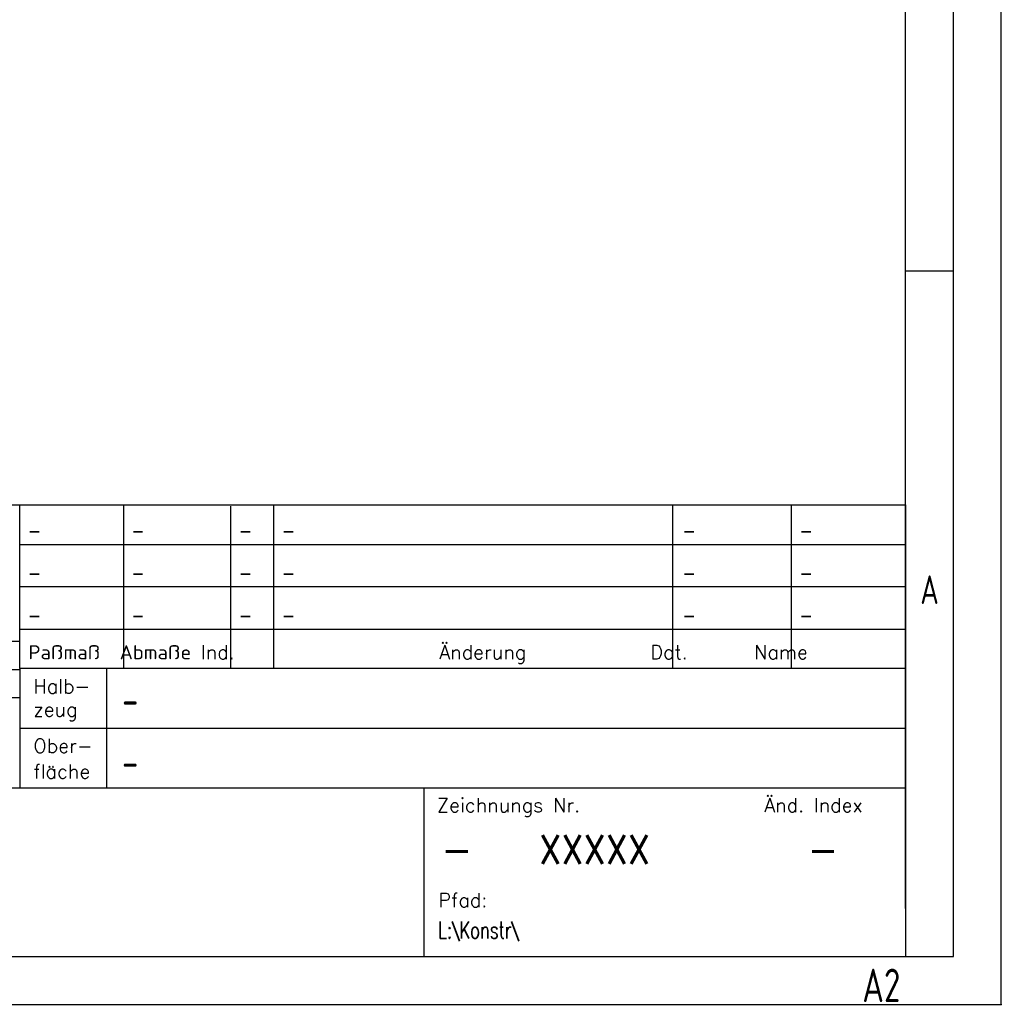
# Paper-space layout 'A2 - Layout' of a CAD drawing. Extents: x -3 to 591, y -3 to 417.
# Tile 4 of 6: x 489 to 591, y -3 to 100. Entities that reach past the tile are written whole.
import ezdxf
from ezdxf.enums import TextEntityAlignment as Align

# ---------------------------------------------------------------- set-up
doc = ezdxf.new("R2010")
doc.units = 0
doc.header["$LTSCALE"] = 50
doc.header["$PDSIZE"] = -1
doc.layers.get('0').update_dxf_attribs({"color": 6, "linetype": 'CONTINUOUS'})
for name, color, linetype in [('5', 4, 'CONTINUOUS'), ('6', 2, 'CONTINUOUS'), ('7', 7, 'CONTINUOUS'), ('RAHMEN', 6, 'CONTINUOUS'), ('SFD', 6, 'CONTINUOUS')]:
    doc.layers.add(name, color=color, linetype=linetype)
doc.layers.get('0').off()
doc.styles.add('ISO8', font='ISOCP3.SHX', dxfattribs={"width": 0.8})
doc.styles.add('ROMANS', font='SIMPLEX', dxfattribs={"height": 3})
doc.styles.get("Standard").update_dxf_attribs({"font": 'isocp3.shx'})

# ---------------------------------------------------------------- blocks, each defined once
blk = doc.blocks.new('RAHMEN-A2')
at = {"layer": 'RAHMEN', "color": 3}
for p, q in [((594, 0), (594, 420)), ((0, 0), (594, 0))]:
    blk.add_line(p, q, dxfattribs=at)
at = {"layer": 'RAHMEN', "color": 5}
for p, q in [((589, 5), (589, 415)), ((5, 5), (589, 5))]:
    blk.add_line(p, q, dxfattribs=at)
at = {"layer": 'RAHMEN', "color": 2}
for p, q in [((584, 10), (584, 410)), ((584, 76.67), (589, 76.67))]:
    blk.add_line(p, q, dxfattribs=at)
at = {"layer": 'RAHMEN', "color": 2, "style": 'ISO8', "width": 0.8}
blk.add_text('A', height=3, dxfattribs=at).set_placement((586.5, 43.33), align=Align.MIDDLE)
blk = doc.blocks.new('SFD')
at = {"layer": 'SFD', "color": 5}
for p, q in [((-183, 47.2), (-92.6, 47.2)), ((-92.6, 30.1), (-92.6, 47.2)), ((0, 47.2), (0, 0)), ((-92.6, 30.1), (-92.6, 17.64)), ((0, 30.1), (-92.6, 30.1)), ((-183, 17.64), (0, 17.64)), ((-50.35, 17.64), (-50.35, 0)), ((-183, 0), (0, 0))]:
    blk.add_line(p, q, dxfattribs=at)
at = {"layer": 'SFD', "color": 2}
for p, q in [((-139.8, 32.95), (-92.6, 32.95)), ((-139.8, 30.01), (-92.6, 30.01)), ((-139.8, 27.06), (-92.6, 27.06))]:
    blk.add_line(p, q, dxfattribs=at)
at = {"layer": 'SFD', "color": 4}
for p, q in [((-83.54, 30.1), (-83.54, 17.64)), ((-92.6, 23.87), (0, 23.87))]:
    blk.add_line(p, q, dxfattribs=at)
at = {"layer": '5', "style": 'ROMANS'}
blk.add_attdef('MASSTAB', text='', height=3, dxfattribs=at).set_placement((-120.05, 41.55), align=Align.MIDDLE)
at = {"layer": '5', "style": 'ROMANS', "width": 4.666667}
blk.add_attdef('MSG-CODE', text='', height=3, dxfattribs=at).set_placement((-108.88, 40.02), (-96.88, 40.02), align=Align.FIT)
at = {"layer": '5', "style": 'ISO8', "width": 0.8}
for tag, p in [('HALBZEUG', (-81.91, 25.09)), ('OBERFLÄCHE', (-81.91, 18.61))]:
    blk.add_attdef(tag, p, '', height=3.5, dxfattribs=at)
at = {"layer": 'SFD', "color": 2, "style": 'ROMANS', "width": 0.7}
for p in [(-91.77, 43.61), (-91.77, 39.19), (-91.77, 34.77)]:
    blk.add_text('-', height=1.8, dxfattribs=at).set_placement(p)
at = {"layer": 'SFD', "color": 2, "style": 'ROMANS'}
for s, height, p in [('Halb-', 1.474, (-91.17, 27.5)), ('zeug', 1.474, (-91.17, 25.09)), ('Ober-', 1.474, (-91.17, 21.29)), ('fläche', 1.474, (-91.17, 18.59)), ('Zeichnungs Nr.', 1.4737, (-48.98, 15.08)), ('Änd. Index', 1.474, (-14.78, 15.08)), ('Pfad:', 1.474, (-48.84, 5.16))]:
    blk.add_text(s, height=height, dxfattribs=at).set_placement(p)
at = {"layer": 'SFD', "color": 2, "style": 'ROMANS', "width": 0.7}
for tag, p in [('GEZ.TAG', (-131.73, 33.51)), ('GEZ.NAME', (-119.79, 33.51)), ('GEPR.TAG', (-131.73, 30.57)), ('GEPR.NAME', (-119.79, 30.57)), ('FREIG.TAG', (-131.73, 27.62)), ('FREIGE.NAME', (-119.79, 27.62)), ('BEMERKUNG1', (-138.29, 21.73)), ('BEMERKUNG2', (-138.29, 18.81)), ('PFAD', (-48.86, 1.87))]:
    blk.add_attdef(tag, p, '', height=1.8, dxfattribs=at)
at = {"layer": 'SFD', "color": 7, "style": 'ROMANS', "width": 0.8}
blk.add_attdef('BENENNUNG1', (-181.05, 7.52), '', height=5, dxfattribs=at)
at = {"layer": 'SFD', "color": 4, "style": 'ROMANS', "width": 0.9}
blk.add_attdef('ZEICHNUNGSNUMMER', text='', height=3, dxfattribs=at).set_placement((-26.72, 9.68), align=Align.RIGHT)
at = {"layer": 'SFD', "color": 4, "style": 'ROMANS'}
for tag, p, height, width in [('ART', (-48.56, 9.68), 3, 0.99), ('INDEX', (-10.29, 9.68), 3, 0.99), ('BENENUNG2', (-181.05, 1.62), 3.5, 0.8)]:
    blk.add_attdef(tag, p, '', height=height, dxfattribs=dict(at, width=width))

psp = doc.layouts.new('A2 - Layout')

# ---------------------------------------------------------------- linework, layer by layer
at = {"layer": '6'}
psp.add_point((591.3, -3.03), dxfattribs=at)
at = {"layer": 'SFD', "color": 2}
for p, q in [((488.48, 49.18), (581.3, 49.18)), ((488.7, 45.03), (581.3, 45.03)), ((581.3, 40.6), (488.7, 40.6))]:
    psp.add_line(p, q, dxfattribs=at)
at = {"layer": 'SFD', "color": 4}
for p, q in [((499.53, 49.18), (499.53, 32.07)), ((510.78, 32.06), (510.78, 49.04)), ((515.26, 32.07), (515.26, 49.18)), ((556.93, 49.18), (556.93, 32.07)), ((569.37, 32.07), (569.37, 49.18)), ((488.7, 36.18), (581.3, 36.18))]:
    psp.add_line(p, q, dxfattribs=at)

# ---------------------------------------------------------------- block references
psp.add_blockref('RAHMEN-A2', (-2.7, -3.03))
at = {"layer": '7'}
ref = psp.add_blockref('SFD', (581.3, 1.97), dxfattribs=at)
ref.add_attrib('ZEICHNUNGSNUMMER', 'XXXXX', dxfattribs={"layer": 'SFD', "color": 4, "height": 3, "style": 'ROMANS', "width": 0.9}).set_placement((554.58, 11.66), align=Align.RIGHT)
ref.add_attrib('OBERFLÄCHE', '-', (499.39, 20.58), dxfattribs={"layer": '5', "height": 3.5, "style": 'ISO8', "width": 0.8})
ref.add_attrib('HALBZEUG', '-', (499.39, 27.07), dxfattribs={"layer": '5', "height": 3.5, "style": 'ISO8', "width": 0.8})
ref.add_attrib('ART', '-', (532.74, 11.66), dxfattribs={"layer": 'SFD', "color": 4, "height": 3, "style": 'ROMANS', "width": 0.99})
ref.add_attrib('PFAD', 'L:\\Konstr\\', (532.44, 3.84), dxfattribs={"layer": 'SFD', "color": 2, "height": 1.8, "style": 'ROMANS', "width": 0.7})
ref.add_attrib('INDEX', '-', (571.01, 11.66), dxfattribs={"layer": 'SFD', "color": 4, "height": 3, "style": 'ROMANS', "width": 0.99})

# ---------------------------------------------------------------- texts
at = {"layer": '5', "width": 0.8}
psp.add_text('A2', height=3.5, dxfattribs=at).set_placement((576.77, -2.8))
at = {"layer": 'SFD', "color": 2, "style": 'ROMANS', "width": 0.7}
for p in [(500.36, 45.58), (511.61, 45.58), (516.08, 45.58), (557.97, 45.58), (570.19, 45.58), (500.36, 41.16), (511.61, 41.16), (516.08, 41.16), (557.97, 41.16), (570.19, 41.16), (500.36, 36.74), (511.61, 36.74), (516.08, 36.74), (557.97, 36.74), (570.19, 36.74)]:
    psp.add_text('-', height=1.8, dxfattribs=at).set_placement(p)
at = {"layer": 'SFD', "color": 2, "style": 'ROMANS'}
for s, p in [('Paßmaß  Abmaße Ind.', (489.61, 33.03)), (' Änderung           Dat.      Name', (531.54, 33.03))]:
    psp.add_text(s, height=1.4737, dxfattribs=at).set_placement(p)

doc.saveas('drawing.dxf')
